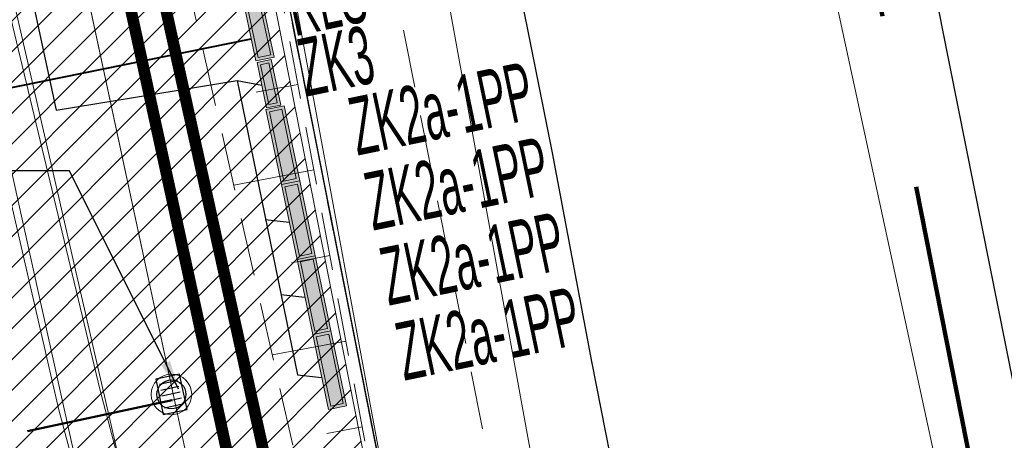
# Model space of a CAD drawing. Header units: metres. Extents: x 6567444 to 13135881, y 5574237 to 11149086.
# Tile 157 of 212: x 6567926 to 6567943, y 5574515 to 5574522. Entities that reach past the tile are written whole.
import ezdxf
from ezdxf import colors
from ezdxf.entities.mleader import LeaderData, LeaderLine
from ezdxf.enums import TextEntityAlignment as Align
from ezdxf.math import Vec2, Vec3

# ---------------------------------------------------------------- set-up
doc = ezdxf.new("R2010")
doc.units = ezdxf.units.M
for name, pattern in [('_MDCP$0$2.0_1.0', [3, 2, -1]), ('_MDCP$0$L_0_03', [1, 0.5, -0.5]), ('_MDCP$0$L_0_04', [1.5, 1, -0.5]), ('GE.I.6640.1.468.2024_MDCP_dodatkowe pomiary_12.03.2026$0$2.0_1.0', [3, 2, -1]), ('GE.I.6640.1.468.2024_MDCP_dodatkowe pomiary_12.03.2026$0$L_0_03', [1, 0.5, -0.5]), ('GE.I.6640.1.468.2024_MDCP_dodatkowe pomiary_12.03.2026$0$L_0_04', [1.5, 1, -0.5])]:
    doc.linetypes.add(name, pattern=pattern)
for name, color, linetype, lineweight in [('_MDCP$0$EGB_DzialkaEwidencyjna', 7, 'Continuous', 18), ('_MDCP$0$EGB_Klasouzytek', 92, 'Continuous', 18), ('_MDCP$0$EGB_KonturUzytkuGruntowego', 92, 'Continuous', 18), ('_MDCP$0$GES_PrzewodElektroenergetyczny', 1, 'Continuous', 18), ('_MDCP$0$KR_ObiektKarto', 7, 'Continuous', 18), ('_MDCP$0$OT_Komunikacja', 7, 'Continuous', 18), ('_MDCP$0$OT_Skarpa', 7, 'Continuous', 18), ('_MDCP$0$Z_GRANICE SPRAWDZONE', 100, 'Continuous', 30), ('_MDCP$0$Z_ZAKRES', 214, 'Continuous', 90), ('_MDCP$1$GES_PrzewodKanalizacyjny', 36, 'Continuous', 18), ('_TB_KAN_D_Opis_Studnie', 7, 'Continuous', 30), ('_TT_KAN_D_II etap', 116, 'Continuous', 50), ('_TT_KAN_D_Opis_PKT_wpust', 7, 'Continuous', 30), ('_TT_KAN_D_WPUST', 7, 'Continuous', 25), ('GE.I.6640.1.468.2024_MDCP_dodatkowe pomiary_12.03.2026$0$EGB_DzialkaEwidencyjna', 7, 'Continuous', 18), ('GE.I.6640.1.468.2024_MDCP_dodatkowe pomiary_12.03.2026$0$EGB_Klasouzytek', 92, 'Continuous', 18), ('GE.I.6640.1.468.2024_MDCP_dodatkowe pomiary_12.03.2026$0$EGB_KonturUzytkuGruntowego', 92, 'Continuous', 18), ('GE.I.6640.1.468.2024_MDCP_dodatkowe pomiary_12.03.2026$0$GES_PrzewodElektroenergetyczny', 1, 'Continuous', 18), ('GE.I.6640.1.468.2024_MDCP_dodatkowe pomiary_12.03.2026$0$GES_PrzewodKanalizacyjny', 36, 'Continuous', 18), ('GE.I.6640.1.468.2024_MDCP_dodatkowe pomiary_12.03.2026$0$KR_ObiektKarto', 7, 'Continuous', 18), ('GE.I.6640.1.468.2024_MDCP_dodatkowe pomiary_12.03.2026$0$OT_Komunikacja', 7, 'Continuous', 18), ('GE.I.6640.1.468.2024_MDCP_dodatkowe pomiary_12.03.2026$0$OT_Skarpa', 7, 'Continuous', 18), ('GE.I.6640.1.468.2024_MDCP_dodatkowe pomiary_12.03.2026$0$Z_GRANICE SPRAWDZONE', 100, 'Continuous', 30), ('GE.I.6640.1.468.2024_MDCP_dodatkowe pomiary_12.03.2026$0$Z_ZAKRES', 214, 'Continuous', 90), ('PT-IE-001 PZT - instal. elektr XREFF$0$SEL_do_likwidacji', 1, 'PT-IE-001 PZT - instal. elektr XREFF$0$likwidacja1', 15), ('PT-IE-001 PZT - instal. elektr XREFF$0$SEL_kanalizacja_kablowa_nN', 1, 'PT-IE-001 PZT - instal. elektr XREFF$0$SEL_knN', 40), ('PT-IE-001 PZT - instal. elektr XREFF$0$SEL_sieci_kable_nN', 1, 'PT-IE-001 PZT - instal. elektr XREFF$0$SEL_eN', 30), ('PT-IE-001 PZT - instal. elektr XREFF$0$SEL_sieci_kable_SN', 10, 'PT-IE-001 PZT - instal. elektr XREFF$0$SEL_SN', 50), ('PT-IE-001 PZT - instal. elektr XREFF$0$SEL_zlacze_nN', 1, 'PT-IE-001 PZT - instal. elektr XREFF$0$SEL_eN', 20)]:
    doc.layers.add(name, color=color, linetype=linetype, lineweight=lineweight)
for name, color, linetype in [('FORMA - Arch 01 - PZT 1 Strefy', 7, 'Continuous'), ('PT-IE-001 PZT - instal. elektr XREFF$0$SEL_atrybut_bloku1', 7, 'Continuous'), ('PT-IE-001 PZT - instal. elektr XREFF$0$SEL_atrybut_bloku2', 9, 'Continuous')]:
    doc.layers.add(name, color=color, linetype=linetype)
doc.styles.add('PT-IE-001 PZT - instal. elektr XREFF$0$ARIAL', font='ARIALN.TTF', dxfattribs={"width": 0.8})
doc.styles.add('PT-IE-001 PZT - instal. elektr XREFF$0$ROMANS', font='ARIALN.TTF', dxfattribs={"width": 0.8})
doc.styles.add('ROMANS', font='romans.shx', dxfattribs={"width": 0.9})
doc.styles.get("Standard").update_dxf_attribs({"font": 'arial.ttf'})
doc.linetypes.add('PT-IE-001 PZT - instal. elektr XREFF$0$likwidacja1', pattern='A,0,-1,["X",PT-IE-001 PZT - instal. elektr XREFF$0$ROMANS,S=0.6,R=0,X=-0.1,Y=-0.3],-1', length=2)
doc.linetypes.add('PT-IE-001 PZT - instal. elektr XREFF$0$SEL_eN', pattern='A,5,["eN",PT-IE-001 PZT - instal. elektr XREFF$0$ARIAL,S=1,R=0,X=1.8,Y=0.25],5', length=10)
doc.linetypes.add('PT-IE-001 PZT - instal. elektr XREFF$0$SEL_knN', pattern='A,5,["knN",PT-IE-001 PZT - instal. elektr XREFF$0$ARIAL,S=1,R=0,X=1.8,Y=0.25],5', length=10)
doc.linetypes.add('PT-IE-001 PZT - instal. elektr XREFF$0$SEL_SN', pattern='A,5,["SN",PT-IE-001 PZT - instal. elektr XREFF$0$ARIAL,S=1,R=0,X=1.8,Y=0.25],5', length=10)
doc.dimstyles.new('ISO-25', dxfattribs={"dimtxt": 2.5, "dimasz": 2.5, "dimexe": 1.25, "dimexo": 0.625, "dimtad": 1, "dimtxsty": 'Standard', "dimcen": 2.5, "dimadec": 0, "dimazin": 0, "dimtfac": 1, "dimtmove": 0, "dimatfit": 3, "dimfxl": 1, "dimarcsym": 0})
pattern_1 = [(45, (0, 0), (-0.265165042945, 0.265165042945), [])]

# ---------------------------------------------------------------- blocks, each defined once
blk = doc.blocks.new('_MDCP')
at = {"layer": '_MDCP$0$EGB_DzialkaEwidencyjna', "linetype": 'CONTINUOUS', "lineweight": 18}
for p, q in [((6567870.09, 5574563.29), (6567937.22, 5574576.21)), ((6567937.22, 5574576.21), (6567953.2, 5574485.85)), ((6567921.55, 5574569.11), (6567849.51, 5574552.26)), ((6567849.51, 5574552.26), (6567921.55, 5574569.11)), ((6567946.41, 5574443.1), (6567921.55, 5574569.11)), ((6567921.55, 5574569.11), (6567946.41, 5574443.1)), ((6567848.19, 5574557.83), (6567870.09, 5574563.29)), ((6567849.51, 5574552.26), (6567848.19, 5574557.83)), ((6567830.11, 5574547.72), (6567849.51, 5574552.26)), ((6567829, 5574518.49), (6567830.11, 5574547.72)), ((6567851.37, 5574441.53), (6567829, 5574518.49)), ((6567953.2, 5574485.85), (6567954.34, 5574479.4)), ((6567954.34, 5574479.4), (6567964.63, 5574421.22)), ((6567945.87, 5574426.93), (6567946.41, 5574443.1)), ((6567946.41, 5574443.1), (6567945.87, 5574426.93)), ((6567857.95, 5574413.39), (6567851.37, 5574441.53)), ((6567941.78, 5574411.28), (6567945.87, 5574426.93)), ((6567945.87, 5574426.93), (6567941.78, 5574411.28)), ((6567964.63, 5574421.22), (6567961.98, 5574385.01)), ((6567864.17, 5574367.81), (6567857.95, 5574413.39)), ((6567926.87, 5574389.48), (6567941.78, 5574411.28)), ((6567941.78, 5574411.28), (6567926.87, 5574389.48)), ((6567903.73, 5574376.76), (6567926.87, 5574389.48)), ((6567926.87, 5574389.48), (6567903.73, 5574376.76)), ((6567961.98, 5574385.01), (6567940.38, 5574379.35)), ((6567940.38, 5574379.35), (6567927.03, 5574350.99)), ((6567864.17, 5574367.81), (6567903.73, 5574376.76)), ((6567903.73, 5574376.76), (6567864.17, 5574367.81)), ((6567869.98, 5574345.11), (6567864.17, 5574367.81)), ((6567921.32, 5574359.06), (6567869.98, 5574345.11)), ((6567923.464, 5574348.631), (6567921.32, 5574359.06)), ((6567927.03, 5574350.99), (6567923.464, 5574348.631))]:
    blk.add_line(p, q, dxfattribs=at)
at = {"layer": '_MDCP$0$EGB_Klasouzytek', "lineweight": 18}
blk.add_lwpolyline([(6567922.989, 5574350.942), (6567921.32, 5574359.06), (6567869.98, 5574345.11), (6567864.17, 5574367.81), (6567903.73, 5574376.76), (6567926.87, 5574389.48), (6567941.78, 5574411.28), (6567945.87, 5574426.93), (6567946.41, 5574443.1), (6567921.55, 5574569.11), (6567849.51, 5574552.26), (6567848.19, 5574557.83), (6567870.09, 5574563.29), (6567937.22, 5574576.21)], dxfattribs=at)
blk.add_lwpolyline([(6567903.73, 5574376.76), (6567864.17, 5574367.81), (6567857.95, 5574413.39), (6567851.37, 5574441.53), (6567829, 5574518.49), (6567830.11, 5574547.72), (6567849.51, 5574552.26), (6567921.55, 5574569.11), (6567946.41, 5574443.1), (6567945.87, 5574426.93), (6567941.78, 5574411.28), (6567926.87, 5574389.48)], close=True, dxfattribs=at)
at = {"layer": '_MDCP$0$EGB_KonturUzytkuGruntowego', "linetype": '_MDCP$0$L_0_03', "lineweight": 18}
blk.add_lwpolyline([(6567922.989, 5574350.942), (6567921.32, 5574359.06), (6567869.98, 5574345.11), (6567864.17, 5574367.81), (6567903.73, 5574376.76), (6567926.87, 5574389.48), (6567941.78, 5574411.28), (6567945.87, 5574426.93), (6567946.41, 5574443.1), (6567921.55, 5574569.11), (6567849.51, 5574552.26), (6567848.19, 5574557.83), (6567870.09, 5574563.29), (6567937.22, 5574576.21), (6567953.2, 5574485.85)], dxfattribs=at)
at = {"layer": '_MDCP$0$EGB_KonturUzytkuGruntowego', "linetype": '_MDCP$0$L_0_03', "lineweight": 18, "flags": 128}
blk.add_lwpolyline([(6567864.17, 5574367.81), (6567862.49, 5574380.1), (6567857.95, 5574413.39), (6567851.37, 5574441.53), (6567829, 5574518.49), (6567830.11, 5574547.72), (6567849.51, 5574552.26), (6567921.55, 5574569.11), (6567946.41, 5574443.1), (6567945.87, 5574426.93), (6567941.78, 5574411.28), (6567926.87, 5574389.48), (6567903.73, 5574376.76)], close=True, dxfattribs=at)
at = {"layer": '_MDCP$0$GES_PrzewodElektroenergetyczny', "color": 1, "linetype": 'Continuous', "lineweight": 18, "flags": 128}
for points in [[(6567883.78, 5574572.13), (6567883.06, 5574571.89), (6567883.089, 5574571.096), (6567884.11, 5574564.42), (6567888.04, 5574560.5), (6567890.767, 5574559.456), (6567896.42, 5574557.98), (6567908.753, 5574555.437), (6567914.23, 5574556.17), (6567916.28, 5574556.19), (6567918.025, 5574554.589), (6567919.263, 5574551.867), (6567920.386, 5574546.54), (6567921.773, 5574539.679), (6567927.49, 5574515.89), (6567933.26, 5574494), (6567934.39, 5574491.1), (6567940.21, 5574475.47), (6567941.561, 5574472.315), (6567942.934, 5574466.809), (6567944.53, 5574458.29), (6567944.75, 5574448.65)], [(6567881.27, 5574571.67), (6567882.28, 5574571.64), (6567882.897, 5574571.016), (6567883.96, 5574563.89), (6567887.85, 5574560.03), (6567890.56, 5574558.93), (6567896.58, 5574557.27), (6567908.9, 5574554.84), (6567914.26, 5574555.68), (6567915.825, 5574555.606), (6567917.809, 5574554.257), (6567918.847, 5574551.778), (6567919.908, 5574546.358), (6567921.275, 5574539.396), (6567926.778, 5574515.559), (6567932.61, 5574493.74), (6567933.7, 5574490.89), (6567939.84, 5574475.39), (6567941.22, 5574472.16), (6567942.59, 5574466.75), (6567944.04, 5574458.24), (6567944.134, 5574448.809)], [(6567865.43, 5574365.71), (6567866.05, 5574365.89), (6567896.56, 5574374.5), (6567904.27, 5574376.45), (6567911.08, 5574378.87), (6567917.57, 5574382.21), (6567923.68, 5574386.39), (6567927.96, 5574390.03), (6567932.71, 5574394.95), (6567937.44, 5574401.32), (6567941.37, 5574408.93), (6567944.03, 5574416.87), (6567946.43, 5574428.12), (6567947.07, 5574438.02), (6567946.76, 5574445.07), (6567943.54, 5574465.05), (6567937.11, 5574496.16), (6567934.67, 5574502.03), (6567928.51, 5574535.24), (6567922.19, 5574569.25)], [(6567940.21, 5574475.47), (6567934.39, 5574491.1), (6567933.26, 5574494), (6567927.49, 5574515.89), (6567921.773, 5574539.679), (6567920.386, 5574546.54)], [(6567919.908, 5574546.358), (6567921.275, 5574539.396), (6567926.778, 5574515.559), (6567932.61, 5574493.74), (6567933.7, 5574490.89), (6567939.84, 5574475.39)]]:
    blk.add_lwpolyline(points, dxfattribs=at)
at = {"layer": '_MDCP$0$KR_ObiektKarto', "linetype": 'Continuous', "lineweight": 18, "flags": 128}
for points in [[(6567930.895, 5574521.165), (6567930.176, 5574521.03)], [(6567931.172, 5574519.691), (6567929.79, 5574519.431)], [(6567931.448, 5574518.216), (6567930.786, 5574518.092)], [(6567931.725, 5574516.742), (6567930.456, 5574516.504)], [(6567932.002, 5574515.268), (6567931.395, 5574515.154)]]:
    blk.add_lwpolyline(points, dxfattribs=at)
at = {"layer": '_MDCP$0$OT_Komunikacja', "color": 7, "linetype": 'Continuous', "lineweight": 25, "flags": 128}
for points in [[(6567936.068, 5574579.252), (6567935.057, 5574577.956), (6567934.068, 5574576.226), (6567933.236, 5574573.791), (6567932.764, 5574571.191), (6567932.756, 5574569.563), (6567933.063, 5574567.551), (6567933.71, 5574564.114), (6567934.815, 5574558.216), (6567936.358, 5574550.643), (6567938.407, 5574540.21), (6567942.057, 5574521.84), (6567943.316, 5574515.523), (6567944.512, 5574509.474), (6567945.446, 5574504.726), (6567945.949, 5574502.072), (6567947.25, 5574495.506), (6567948.058, 5574491.426), (6567948.891, 5574487.158), (6567952.865, 5574468.02), (6567953.982, 5574463.046), (6567954.618, 5574460.152), (6567955.717, 5574455.051), (6567956.455, 5574450.647)], [(6567929.81, 5574547.284), (6567935.279, 5574519.986), (6567935.957, 5574516.391), (6567939.3, 5574499.444), (6567941.361, 5574488.965), (6567942.778, 5574481.353), (6567945.871, 5574465.435), (6567947.515, 5574455.698), (6567948.396, 5574450.424)]]:
    blk.add_lwpolyline(points, dxfattribs=at)
at = {"layer": '_MDCP$0$OT_Komunikacja', "color": 7, "linetype": '_MDCP$0$L_0_04', "lineweight": 18, "flags": 128}
blk.add_lwpolyline([(6567919.7, 5574578.59), (6567920.76, 5574578.35), (6567921.77, 5574577.92), (6567922.83, 5574577.12), (6567923.8, 5574575.84), (6567924.51, 5574574.05), (6567925.03, 5574571.71), (6567925.42, 5574570.12), (6567926.172, 5574565.569), (6567928.182, 5574555.336), (6567929.81, 5574547.284), (6567935.279, 5574519.986), (6567935.957, 5574516.391), (6567939.3, 5574499.444), (6567941.361, 5574488.965), (6567942.778, 5574481.353), (6567941.559, 5574476.747), (6567935.05, 5574510.337), (6567926.066, 5574555.647), (6567923.648, 5574568.154), (6567923.33, 5574569.78), (6567923.13, 5574570.56), (6567922.7, 5574571.28), (6567922.48, 5574571.32), (6567907.73, 5574567.88), (6567907.32, 5574570.28), (6567908.58, 5574572.61), (6567905.5, 5574574.28), (6567905.13, 5574574.52), (6567904.95, 5574574.89), (6567905.03, 5574575.37), (6567905.44, 5574575.72), (6567918.52, 5574578.59)], close=True, dxfattribs=at)
at = {"layer": '_MDCP$0$OT_Skarpa', "color": 7, "linetype": '_MDCP$0$L_0_04', "lineweight": 18, "flags": 128}
blk.add_lwpolyline([(6567884.01, 5574512.09), (6567876.86, 5574547.94), (6567876.26, 5574547.82), (6567875.76, 5574549.86), (6567876.05, 5574552.23), (6567876.57, 5574555.45), (6567878.39, 5574559.18), (6567897.71, 5574564.07), (6567907.99, 5574566.63), (6567917.65, 5574568.74), (6567919.76, 5574567.97), (6567921.57, 5574566.16), (6567922.3, 5574563.38), (6567924.42, 5574554.5), (6567927.48, 5574539.93), (6567930.14, 5574525.19), (6567933.11, 5574509.36), (6567935.59, 5574495.65), (6567937.29, 5574485.32), (6567934.85, 5574495.46), (6567931.87, 5574510.28), (6567928.6, 5574524.67), (6567925.41, 5574540.18), (6567922.33, 5574553.8), (6567920.26, 5574561.93), (6567918.72, 5574564.81), (6567916.89, 5574565.72), (6567903.79, 5574562.41), (6567889, 5574558.66), (6567880.87, 5574556.37), (6567881, 5574553.22), (6567881.08, 5574550.51), (6567883.71, 5574545.25), (6567886.81, 5574530.54), (6567887.46, 5574525.34), (6567888.95, 5574514.16)], close=True, dxfattribs=at)
at = {"layer": '_MDCP$0$Z_GRANICE SPRAWDZONE', "linetype": 'ByBlock', "flags": 128}
blk.add_lwpolyline([(6567830.11, 5574547.72), (6567849.531, 5574552.262), (6567921.55, 5574569.11), (6567946.41, 5574443.1), (6567945.87, 5574426.93), (6567941.769, 5574411.258), (6567926.87, 5574389.48), (6567903.73, 5574376.76), (6567864.17, 5574367.81), (6567857.95, 5574413.39), (6567851.37, 5574441.53), (6567829, 5574518.49), (6567830.11, 5574547.72)], dxfattribs=at)
at = {"layer": '_MDCP$0$Z_ZAKRES', "linetype": '_MDCP$0$2.0_1.0', "lineweight": 140, "ltscale": 3}
blk.add_lwpolyline([(6567820.407, 5574555.719), (6567847.232, 5574561.997), (6567929.356, 5574581.206), (6567956.443, 5574443.911), (6567955.827, 5574425.481), (6567951.015, 5574407.07), (6567933.777, 5574381.866), (6567907.312, 5574367.318), (6567855.739, 5574355.65), (6567852.582, 5574378.747), (6567848.105, 5574411.572), (6567841.693, 5574438.994), (6567818.946, 5574517.253)], close=True, dxfattribs=at)
at = {"layer": '_MDCP$1$GES_PrzewodKanalizacyjny', "color": 36, "linetype": 'Continuous', "lineweight": 18, "flags": 128}
for points in [[(6567928.66, 5574549.141), (6567941.45, 5574478.87)], [(6567944.81, 5574501.15), (6567939.65, 5574525.01)]]:
    blk.add_lwpolyline(points, dxfattribs=at)
blk = doc.blocks.new('GE.I.6640.1.468.2024_MDCP_dodatkowe pomiary_12.03.2026')
at = {"layer": 'GE.I.6640.1.468.2024_MDCP_dodatkowe pomiary_12.03.2026$0$EGB_DzialkaEwidencyjna', "linetype": 'CONTINUOUS', "lineweight": 18}
for p, q in [((6567870.09, 5574563.29), (6567937.22, 5574576.21)), ((6567937.22, 5574576.21), (6567953.2, 5574485.85)), ((6567921.55, 5574569.11), (6567849.51, 5574552.26)), ((6567849.51, 5574552.26), (6567921.55, 5574569.11)), ((6567946.41, 5574443.1), (6567921.55, 5574569.11)), ((6567921.55, 5574569.11), (6567946.41, 5574443.1)), ((6567848.19, 5574557.83), (6567870.09, 5574563.29)), ((6567849.51, 5574552.26), (6567848.19, 5574557.83)), ((6567830.11, 5574547.72), (6567849.51, 5574552.26)), ((6567829, 5574518.49), (6567830.11, 5574547.72)), ((6567851.37, 5574441.53), (6567829, 5574518.49)), ((6567953.2, 5574485.85), (6567954.34, 5574479.4)), ((6567954.34, 5574479.4), (6567964.63, 5574421.22)), ((6567945.87, 5574426.93), (6567946.41, 5574443.1)), ((6567946.41, 5574443.1), (6567945.87, 5574426.93)), ((6567857.95, 5574413.39), (6567851.37, 5574441.53)), ((6567941.78, 5574411.28), (6567945.87, 5574426.93)), ((6567945.87, 5574426.93), (6567941.78, 5574411.28)), ((6567964.63, 5574421.22), (6567961.98, 5574385.01)), ((6567864.17, 5574367.81), (6567857.95, 5574413.39)), ((6567926.87, 5574389.48), (6567941.78, 5574411.28)), ((6567941.78, 5574411.28), (6567926.87, 5574389.48)), ((6567903.73, 5574376.76), (6567926.87, 5574389.48)), ((6567926.87, 5574389.48), (6567903.73, 5574376.76)), ((6567961.98, 5574385.01), (6567940.38, 5574379.35)), ((6567940.38, 5574379.35), (6567927.03, 5574350.99)), ((6567864.17, 5574367.81), (6567903.73, 5574376.76)), ((6567903.73, 5574376.76), (6567864.17, 5574367.81)), ((6567869.98, 5574345.11), (6567864.17, 5574367.81)), ((6567921.32, 5574359.06), (6567869.98, 5574345.11)), ((6567923.464, 5574348.631), (6567921.32, 5574359.06)), ((6567927.03, 5574350.99), (6567923.464, 5574348.631))]:
    blk.add_line(p, q, dxfattribs=at)
at = {"layer": 'GE.I.6640.1.468.2024_MDCP_dodatkowe pomiary_12.03.2026$0$EGB_Klasouzytek', "lineweight": 18}
blk.add_lwpolyline([(6567922.989, 5574350.942), (6567921.32, 5574359.06), (6567869.98, 5574345.11), (6567864.17, 5574367.81), (6567903.73, 5574376.76), (6567926.87, 5574389.48), (6567941.78, 5574411.28), (6567945.87, 5574426.93), (6567946.41, 5574443.1), (6567921.55, 5574569.11), (6567849.51, 5574552.26), (6567848.19, 5574557.83), (6567870.09, 5574563.29), (6567937.22, 5574576.21)], dxfattribs=at)
blk.add_lwpolyline([(6567903.73, 5574376.76), (6567864.17, 5574367.81), (6567857.95, 5574413.39), (6567851.37, 5574441.53), (6567829, 5574518.49), (6567830.11, 5574547.72), (6567849.51, 5574552.26), (6567921.55, 5574569.11), (6567946.41, 5574443.1), (6567945.87, 5574426.93), (6567941.78, 5574411.28), (6567926.87, 5574389.48)], close=True, dxfattribs=at)
at = {"layer": 'GE.I.6640.1.468.2024_MDCP_dodatkowe pomiary_12.03.2026$0$EGB_KonturUzytkuGruntowego', "linetype": 'GE.I.6640.1.468.2024_MDCP_dodatkowe pomiary_12.03.2026$0$L_0_03', "lineweight": 18}
blk.add_lwpolyline([(6567922.989, 5574350.942), (6567921.32, 5574359.06), (6567869.98, 5574345.11), (6567864.17, 5574367.81), (6567903.73, 5574376.76), (6567926.87, 5574389.48), (6567941.78, 5574411.28), (6567945.87, 5574426.93), (6567946.41, 5574443.1), (6567921.55, 5574569.11), (6567849.51, 5574552.26), (6567848.19, 5574557.83), (6567870.09, 5574563.29), (6567937.22, 5574576.21), (6567953.2, 5574485.85)], dxfattribs=at)
at = {"layer": 'GE.I.6640.1.468.2024_MDCP_dodatkowe pomiary_12.03.2026$0$EGB_KonturUzytkuGruntowego', "linetype": 'GE.I.6640.1.468.2024_MDCP_dodatkowe pomiary_12.03.2026$0$L_0_03', "lineweight": 18, "flags": 128}
blk.add_lwpolyline([(6567864.17, 5574367.81), (6567862.49, 5574380.1), (6567857.95, 5574413.39), (6567851.37, 5574441.53), (6567829, 5574518.49), (6567830.11, 5574547.72), (6567849.51, 5574552.26), (6567921.55, 5574569.11), (6567946.41, 5574443.1), (6567945.87, 5574426.93), (6567941.78, 5574411.28), (6567926.87, 5574389.48), (6567903.73, 5574376.76)], close=True, dxfattribs=at)
at = {"layer": 'GE.I.6640.1.468.2024_MDCP_dodatkowe pomiary_12.03.2026$0$GES_PrzewodElektroenergetyczny', "color": 1, "linetype": 'Continuous', "lineweight": 18, "flags": 128}
for points in [[(6567883.78, 5574572.13), (6567883.06, 5574571.89), (6567883.089, 5574571.096), (6567884.11, 5574564.42), (6567888.04, 5574560.5), (6567890.767, 5574559.456), (6567896.42, 5574557.98), (6567908.753, 5574555.437), (6567914.23, 5574556.17), (6567916.28, 5574556.19), (6567918.025, 5574554.589), (6567919.263, 5574551.867), (6567920.386, 5574546.54), (6567921.773, 5574539.679), (6567927.49, 5574515.89), (6567933.26, 5574494), (6567934.39, 5574491.1), (6567940.21, 5574475.47), (6567941.561, 5574472.315), (6567942.934, 5574466.809), (6567944.53, 5574458.29), (6567944.75, 5574448.65)], [(6567881.27, 5574571.67), (6567882.28, 5574571.64), (6567882.897, 5574571.016), (6567883.96, 5574563.89), (6567887.85, 5574560.03), (6567890.56, 5574558.93), (6567896.58, 5574557.27), (6567908.9, 5574554.84), (6567914.26, 5574555.68), (6567915.825, 5574555.606), (6567917.809, 5574554.257), (6567918.847, 5574551.778), (6567919.908, 5574546.358), (6567921.275, 5574539.396), (6567926.778, 5574515.559), (6567932.61, 5574493.74), (6567933.7, 5574490.89), (6567939.84, 5574475.39), (6567941.22, 5574472.16), (6567942.59, 5574466.75), (6567944.04, 5574458.24), (6567944.134, 5574448.809)], [(6567865.43, 5574365.71), (6567866.05, 5574365.89), (6567896.56, 5574374.5), (6567904.27, 5574376.45), (6567911.08, 5574378.87), (6567917.57, 5574382.21), (6567923.68, 5574386.39), (6567927.96, 5574390.03), (6567932.71, 5574394.95), (6567937.44, 5574401.32), (6567941.37, 5574408.93), (6567944.03, 5574416.87), (6567946.43, 5574428.12), (6567947.07, 5574438.02), (6567946.76, 5574445.07), (6567943.54, 5574465.05), (6567937.11, 5574496.16), (6567934.67, 5574502.03), (6567928.51, 5574535.24), (6567922.19, 5574569.25)], [(6567940.21, 5574475.47), (6567934.39, 5574491.1), (6567933.26, 5574494), (6567927.49, 5574515.89), (6567921.773, 5574539.679), (6567920.386, 5574546.54)], [(6567919.908, 5574546.358), (6567921.275, 5574539.396), (6567926.778, 5574515.559), (6567932.61, 5574493.74), (6567933.7, 5574490.89), (6567939.84, 5574475.39)]]:
    blk.add_lwpolyline(points, dxfattribs=at)
at = {"layer": 'GE.I.6640.1.468.2024_MDCP_dodatkowe pomiary_12.03.2026$0$GES_PrzewodKanalizacyjny', "color": 36, "linetype": 'Continuous', "lineweight": 18, "flags": 128}
for points in [[(6567928.66, 5574549.141), (6567941.45, 5574478.87)], [(6567944.81, 5574501.15), (6567939.65, 5574525.01)]]:
    blk.add_lwpolyline(points, dxfattribs=at)
at = {"layer": 'GE.I.6640.1.468.2024_MDCP_dodatkowe pomiary_12.03.2026$0$KR_ObiektKarto', "linetype": 'Continuous', "lineweight": 18, "flags": 128}
for points in [[(6567930.895, 5574521.165), (6567930.176, 5574521.03)], [(6567931.172, 5574519.691), (6567929.79, 5574519.431)], [(6567931.448, 5574518.216), (6567930.786, 5574518.092)], [(6567931.725, 5574516.742), (6567930.456, 5574516.504)], [(6567932.002, 5574515.268), (6567931.395, 5574515.154)]]:
    blk.add_lwpolyline(points, dxfattribs=at)
at = {"layer": 'GE.I.6640.1.468.2024_MDCP_dodatkowe pomiary_12.03.2026$0$OT_Komunikacja', "color": 7, "linetype": 'Continuous', "lineweight": 25, "flags": 128}
for points in [[(6567936.068, 5574579.252), (6567935.057, 5574577.956), (6567934.068, 5574576.226), (6567933.236, 5574573.791), (6567932.764, 5574571.191), (6567932.756, 5574569.563), (6567933.063, 5574567.551), (6567933.71, 5574564.114), (6567934.815, 5574558.216), (6567936.358, 5574550.643), (6567938.407, 5574540.21), (6567942.057, 5574521.84), (6567943.316, 5574515.523), (6567944.512, 5574509.474), (6567945.446, 5574504.726), (6567945.949, 5574502.072), (6567947.25, 5574495.506), (6567948.058, 5574491.426), (6567948.891, 5574487.158), (6567952.865, 5574468.02), (6567953.982, 5574463.046), (6567954.618, 5574460.152), (6567955.717, 5574455.051), (6567956.455, 5574450.647)], [(6567929.81, 5574547.284), (6567935.279, 5574519.986), (6567935.957, 5574516.391), (6567939.3, 5574499.444), (6567941.361, 5574488.965), (6567942.778, 5574481.353), (6567945.871, 5574465.435), (6567947.515, 5574455.698), (6567948.396, 5574450.424)]]:
    blk.add_lwpolyline(points, dxfattribs=at)
at = {"layer": 'GE.I.6640.1.468.2024_MDCP_dodatkowe pomiary_12.03.2026$0$OT_Komunikacja', "color": 7, "linetype": 'GE.I.6640.1.468.2024_MDCP_dodatkowe pomiary_12.03.2026$0$L_0_04', "lineweight": 18, "flags": 128}
blk.add_lwpolyline([(6567919.7, 5574578.59), (6567920.76, 5574578.35), (6567921.77, 5574577.92), (6567922.83, 5574577.12), (6567923.8, 5574575.84), (6567924.51, 5574574.05), (6567925.03, 5574571.71), (6567925.42, 5574570.12), (6567926.172, 5574565.569), (6567928.182, 5574555.336), (6567929.81, 5574547.284), (6567935.279, 5574519.986), (6567935.957, 5574516.391), (6567939.3, 5574499.444), (6567941.361, 5574488.965), (6567942.778, 5574481.353), (6567941.559, 5574476.747), (6567935.05, 5574510.337), (6567926.066, 5574555.647), (6567923.648, 5574568.154), (6567923.33, 5574569.78), (6567923.13, 5574570.56), (6567922.7, 5574571.28), (6567922.48, 5574571.32), (6567907.73, 5574567.88), (6567907.32, 5574570.28), (6567908.58, 5574572.61), (6567905.5, 5574574.28), (6567905.13, 5574574.52), (6567904.95, 5574574.89), (6567905.03, 5574575.37), (6567905.44, 5574575.72), (6567918.52, 5574578.59)], close=True, dxfattribs=at)
at = {"layer": 'GE.I.6640.1.468.2024_MDCP_dodatkowe pomiary_12.03.2026$0$OT_Skarpa', "color": 7, "linetype": 'GE.I.6640.1.468.2024_MDCP_dodatkowe pomiary_12.03.2026$0$L_0_04', "lineweight": 18, "flags": 128}
blk.add_lwpolyline([(6567884.01, 5574512.09), (6567876.86, 5574547.94), (6567876.26, 5574547.82), (6567875.76, 5574549.86), (6567876.05, 5574552.23), (6567876.57, 5574555.45), (6567878.39, 5574559.18), (6567897.71, 5574564.07), (6567907.99, 5574566.63), (6567917.65, 5574568.74), (6567919.76, 5574567.97), (6567921.57, 5574566.16), (6567922.3, 5574563.38), (6567924.42, 5574554.5), (6567927.48, 5574539.93), (6567930.14, 5574525.19), (6567933.11, 5574509.36), (6567935.59, 5574495.65), (6567937.29, 5574485.32), (6567934.85, 5574495.46), (6567931.87, 5574510.28), (6567928.6, 5574524.67), (6567925.41, 5574540.18), (6567922.33, 5574553.8), (6567920.26, 5574561.93), (6567918.72, 5574564.81), (6567916.89, 5574565.72), (6567903.79, 5574562.41), (6567889, 5574558.66), (6567880.87, 5574556.37), (6567881, 5574553.22), (6567881.08, 5574550.51), (6567883.71, 5574545.25), (6567886.81, 5574530.54), (6567887.46, 5574525.34), (6567888.95, 5574514.16)], close=True, dxfattribs=at)
at = {"layer": 'GE.I.6640.1.468.2024_MDCP_dodatkowe pomiary_12.03.2026$0$Z_GRANICE SPRAWDZONE', "linetype": 'ByBlock', "flags": 128}
blk.add_lwpolyline([(6567830.11, 5574547.72), (6567849.531, 5574552.262), (6567921.55, 5574569.11), (6567946.41, 5574443.1), (6567945.87, 5574426.93), (6567941.769, 5574411.258), (6567926.87, 5574389.48), (6567903.73, 5574376.76), (6567864.17, 5574367.81), (6567857.95, 5574413.39), (6567851.37, 5574441.53), (6567829, 5574518.49), (6567830.11, 5574547.72)], dxfattribs=at)
at = {"layer": 'GE.I.6640.1.468.2024_MDCP_dodatkowe pomiary_12.03.2026$0$Z_ZAKRES', "linetype": 'GE.I.6640.1.468.2024_MDCP_dodatkowe pomiary_12.03.2026$0$2.0_1.0', "lineweight": 140, "ltscale": 3}
blk.add_lwpolyline([(6567820.407, 5574555.719), (6567847.232, 5574561.997), (6567929.356, 5574581.206), (6567956.443, 5574443.911), (6567955.827, 5574425.481), (6567951.015, 5574407.07), (6567933.777, 5574381.866), (6567907.312, 5574367.318), (6567855.739, 5574355.65), (6567852.582, 5574378.747), (6567848.105, 5574411.572), (6567841.693, 5574438.994), (6567818.946, 5574517.253)], close=True, dxfattribs=at)
blk = doc.blocks.new('tb wpust')
at = {"layer": '_TT_KAN_D_WPUST', "lineweight": 30}
for p, q in [((-0.21, 0.154), (-0.21, -0.166)), ((-0.105, 0.154), (-0.105, -0.166)), ((-0.004, 0.154), (-0.004, -0.166)), ((0.1, 0.154), (0.1, -0.166)), ((0.205, 0.154), (0.205, -0.166))]:
    blk.add_line(p, q, dxfattribs=at)
blk.add_lwpolyline([(-0.31, -0.21), (0.31, -0.21), (0.31, 0.21), (-0.31, 0.21)], close=True, dxfattribs=at)
at = {"layer": '_TT_KAN_D_WPUST', "lineweight": 18}
blk.add_circle((0, 0), 0.35, dxfattribs=at)
at = {"layer": '_TT_KAN_D_WPUST', "color": 96, "lineweight": 30}
blk.add_circle((0, 0), 0.25, dxfattribs=at)
blk = doc.blocks.new('*U623')
blk.add_hatch(color=256).paths.add_polyline_path([(0.66, 0.32), (-0.66, 0.32), (-0.66, 0), (0.66, 0)])
for points in [[(-0.66, 0.32), (0.66, 0.32), (0.66, 0), (-0.66, 0)], [(-0.61, 0.27), (0.61, 0.27), (0.61, 0.05), (-0.61, 0.05)]]:
    blk.add_lwpolyline(points, close=True)
at = {"layer": 'PT-IE-001 PZT - instal. elektr XREFF$0$SEL_atrybut_bloku1', "style": 'PT-IE-001 PZT - instal. elektr XREFF$0$ROMANS', "width": 0.6, "flags": 8}
blk.add_attdef('TYP', text='', height=1, dxfattribs=at).set_placement((0, 0.45), align=Align.CENTER)
at = {"layer": 'PT-IE-001 PZT - instal. elektr XREFF$0$SEL_atrybut_bloku2', "style": 'PT-IE-001 PZT - instal. elektr XREFF$0$ROMANS', "width": 0.6, "flags": 8}
for tag, p in [('OPIS1', (0, -0.95)), ('OPIS2', (0, -1.95))]:
    blk.add_attdef(tag, text='', height=0.75, dxfattribs=at).set_placement(p, align=Align.CENTER)
blk = doc.blocks.new('*U624')
blk.add_hatch(color=256).paths.add_polyline_path([(0.4, 0.25), (-0.4, 0.25), (-0.4, 0), (0.4, 0)])
for points in [[(-0.4, 0.25), (0.4, 0.25), (0.4, 0), (-0.4, 0)], [(-0.35, 0.2), (0.35, 0.2), (0.35, 0.05), (-0.35, 0.05)]]:
    blk.add_lwpolyline(points, close=True)
at = {"layer": 'PT-IE-001 PZT - instal. elektr XREFF$0$SEL_atrybut_bloku1', "style": 'PT-IE-001 PZT - instal. elektr XREFF$0$ROMANS', "width": 0.6, "flags": 8}
blk.add_attdef('TYP', text='', height=1, dxfattribs=at).set_placement((0, 0.45), align=Align.CENTER)
at = {"layer": 'PT-IE-001 PZT - instal. elektr XREFF$0$SEL_atrybut_bloku2', "style": 'PT-IE-001 PZT - instal. elektr XREFF$0$ROMANS', "width": 0.6, "flags": 8}
for tag, p in [('OPIS1', (0, -0.95)), ('OPIS2', (0, -1.95))]:
    blk.add_attdef(tag, text='', height=0.75, dxfattribs=at).set_placement(p, align=Align.CENTER)
blk = doc.blocks.new('PT-IE-001 PZT - instal. elektr XREFF')
at = {"layer": 'PT-IE-001 PZT - instal. elektr XREFF$0$SEL_do_likwidacji'}
for points in [[(6567928.53, 5574511.595), (6567919.263, 5574551.867), (6567918.025, 5574554.589), (6567916.28, 5574556.19), (6567914.23, 5574556.17), (6567908.753, 5574555.437), (6567896.191, 5574558.04), (6567891.774, 5574559.193), (6567887.941, 5574560.449)], [(6567927.86, 5574511.114), (6567918.847, 5574551.778), (6567917.809, 5574554.257), (6567915.825, 5574555.606), (6567914.26, 5574555.68), (6567908.9, 5574554.84), (6567896.575, 5574557.203), (6567888.183, 5574559.762)]]:
    blk.add_lwpolyline(points, dxfattribs=at)
at = {"layer": 'PT-IE-001 PZT - instal. elektr XREFF$0$SEL_kanalizacja_kablowa_nN', "ltscale": 0.8}
blk.add_lwpolyline([(6567916.715, 5574519.235), (6567930.092, 5574521.951)], dxfattribs=at)
at = {"layer": 'PT-IE-001 PZT - instal. elektr XREFF$0$SEL_sieci_kable_nN', "ltscale": 0.5}
for points in [[(6567848.368, 5574538.63), (6567846.612, 5574547.036), (6567846.896, 5574547.498), (6567846.896, 5574547.498), (6567917.211, 5574562.613), (6567917.771, 5574562.223), (6567926.733, 5574520.72), (6567929.851, 5574521.233), (6567930.888, 5574516.162), (6567931.306, 5574516.118)], [(6567929.851, 5574521.233), (6567930.274, 5574521.15)], [(6567930.332, 5574518.838), (6567930.749, 5574518.793)], [(6567930.601, 5574517.545), (6567931.018, 5574517.501)]]:
    blk.add_lwpolyline(points, dxfattribs=at)
at = {"layer": 'PT-IE-001 PZT - instal. elektr XREFF$0$SEL_sieci_kable_SN'}
blk.add_lwpolyline([(6567892.848, 5574558.913, 0.2, 0.2, 0), (6567917.757, 5574564.266, 0.2, 0.2, 0), (6567918.796, 5574563.396, 0.2, 0.2, 0), (6567927.137, 5574523.953, 0.2, 0.2, 0), (6567928.432, 5574523.32, 0.2, 0.2, 0), (6567937.238, 5574483.451, 0.2, 0.2, 0)], format="xyseb", dxfattribs=at)
at = {"layer": 'PT-IE-001 PZT - instal. elektr XREFF$0$SEL_sieci_kable_SN', "elevation": 0.2}
blk.add_lwpolyline([(6567892.694, 5574558.342, 0.2, 0.2, 0), (6567917.435, 5574563.693, 0.2, 0.2, 0), (6567918.33, 5574563.038, 0.2, 0.2, 0), (6567926.69, 5574523.445, 0.2, 0.2, 0), (6567927.937, 5574522.825, 0.2, 0.2, 0), (6567936.593, 5574483.03, 0.2, 0.2, 0)], format="xyseb", dxfattribs=at)
at = {"layer": 'PT-IE-001 PZT - instal. elektr XREFF$0$SEL_zlacze_nN'}
ref = blk.add_blockref('*U623', (6567930.037, 5574522.214), dxfattribs=dict(at, rotation=281.9760073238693))
ref.add_attrib('TYP', 'RŁS', dxfattribs={"layer": 'PT-IE-001 PZT - instal. elektr XREFF$0$SEL_atrybut_bloku1', "height": 1, "rotation": 11.976, "style": 'PT-IE-001 PZT - instal. elektr XREFF$0$ROMANS', "width": 0.6}).set_placement((6567931.495, 5574522.129), align=Align.CENTER)
ref = blk.add_blockref('*U624', (6567930.274, 5574521.15), dxfattribs=dict(at, rotation=281.7601638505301))
ref.add_attrib('TYP', 'ZK3', dxfattribs={"layer": 'PT-IE-001 PZT - instal. elektr XREFF$0$SEL_atrybut_bloku1', "height": 1, "rotation": 11.7602, "style": 'PT-IE-001 PZT - instal. elektr XREFF$0$ROMANS', "width": 0.6}).set_placement((6567931.656, 5574521.08), align=Align.CENTER)
ref = blk.add_blockref('*U623', (6567930.48, 5574520.086), dxfattribs=dict(at, rotation=281.7601638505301))
ref.add_attrib('TYP', 'ZK2a-1PP', dxfattribs={"layer": 'PT-IE-001 PZT - instal. elektr XREFF$0$SEL_atrybut_bloku1', "height": 1, "rotation": 11.7602, "style": 'PT-IE-001 PZT - instal. elektr XREFF$0$ROMANS', "width": 0.6}).set_placement((6567933.471, 5574520.259), align=Align.CENTER)
ref = blk.add_blockref('*U623', (6567930.749, 5574518.793), dxfattribs=dict(at, rotation=281.7601638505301))
ref.add_attrib('TYP', 'ZK2a-1PP', dxfattribs={"layer": 'PT-IE-001 PZT - instal. elektr XREFF$0$SEL_atrybut_bloku1', "height": 1, "rotation": 11.7602, "style": 'PT-IE-001 PZT - instal. elektr XREFF$0$ROMANS', "width": 0.6}).set_placement((6567933.74, 5574518.967), align=Align.CENTER)
ref = blk.add_blockref('*U623', (6567931.018, 5574517.501), dxfattribs=dict(at, rotation=281.7601638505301))
ref.add_attrib('TYP', 'ZK2a-1PP', dxfattribs={"layer": 'PT-IE-001 PZT - instal. elektr XREFF$0$SEL_atrybut_bloku1', "height": 1, "rotation": 11.7602, "style": 'PT-IE-001 PZT - instal. elektr XREFF$0$ROMANS', "width": 0.6}).set_placement((6567934.009, 5574517.674), align=Align.CENTER)
ref = blk.add_blockref('*U623', (6567931.288, 5574516.209), dxfattribs=dict(at, rotation=281.7601638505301))
ref.add_attrib('TYP', 'ZK2a-1PP', dxfattribs={"layer": 'PT-IE-001 PZT - instal. elektr XREFF$0$SEL_atrybut_bloku1', "height": 1, "rotation": 11.7602, "style": 'PT-IE-001 PZT - instal. elektr XREFF$0$ROMANS', "width": 0.6}).set_placement((6567934.278, 5574516.382), align=Align.CENTER)

msp = doc.modelspace()

# ---------------------------------------------------------------- block references
at = {"layer": 'Defpoints'}
msp.add_blockref('GE.I.6640.1.468.2024_MDCP_dodatkowe pomiary_12.03.2026', (0, 0), dxfattribs=at)

# ---------------------------------------------------------------- next in the draw order: block references
msp.add_blockref('_MDCP', (0, 0))

# ---------------------------------------------------------------- next in the draw order: linework, layer by layer
at = {"layer": '_TT_KAN_D_II etap'}
msp.add_line((6567928.732, 5574515.725), (6567926.235, 5574515.189), dxfattribs=at)

# ---------------------------------------------------------------- next in the draw order: block references
at = {"layer": '_TT_KAN_D_WPUST', "rotation": 281.9259753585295}
msp.add_blockref('tb wpust', (6567928.717, 5574515.825), dxfattribs=at)

# ---------------------------------------------------------------- next in the draw order: leaders
at = {"layer": '_TB_KAN_D_Opis_Studnie', "lineweight": 25}
ml = msp.add_multileader_mtext('Standard', dxfattribs=at)
ml.set_content('\\T0.8;\\W0.8;RUROWY \\PZBIORNIK RETENCYJNY\\PV~175m3 ', color=256, style='ROMANS')
ml.set_leader_properties(color=256, linetype='ByLayer', lineweight=25)
ml.build(insert=Vec2(0, 0))
ml.multileader.update_dxf_attribs({"text_left_attachment_type": 5, "text_right_attachment_type": 5, "dogleg_length": 0.2, "arrow_head_size": 0.5})
ctx = ml.context
ctx.base_point, ctx.char_height, ctx.arrow_head_size, ctx.landing_gap_size, ctx.plane_origin, ctx.plane_x_axis, ctx.plane_y_axis = Vec3(6567950.471, 5574513.919), 1.2, 0.5, 0.5, Vec3(6567951.604, 5574524.296), Vec3(0.886138, -0.463422), Vec3(0.463422, 0.886138)
ctx.left_attachment, ctx.right_attachment = 5, 5
notes = []
notes.append((ctx, [(0, (1, 1, 0), (6567950.271, 5574513.919), (1, 0), 0.2, [(0, [(6567929.938, 5574495.101)], 0, [])])]))
ctx.mtext.insert, ctx.mtext.flow_direction = Vec3(6567950.971, 5574519.359), 5
for ctx, leaders in notes:
    for number, flags, end, landing, length, lines in leaders:
        leader = LeaderData()
        leader.index, (leader.has_last_leader_line, leader.has_dogleg_vector, leader.attachment_direction) = number, flags
        leader.last_leader_point, leader.dogleg_vector, leader.dogleg_length = Vec3(end), Vec3(landing), length
        for number, points, colour, breaks in lines:
            line = LeaderLine()
            line.index, line.vertices, line.color, line.breaks = number, Vec3.list(points), colors.encode_raw_color(colour), breaks
            leader.lines.append(line)
        ctx.leaders.append(leader)

# ---------------------------------------------------------------- next in the draw order: block references
msp.add_blockref('PT-IE-001 PZT - instal. elektr XREFF', (0, 0))

# ---------------------------------------------------------------- next in the draw order: hatches: boundary and pattern name
at = {"layer": 'FORMA - Arch 01 - PZT 1 Strefy', "linetype": 'Continuous', "lineweight": 0, "true_color": 0x577933}
h = msp.add_hatch(dxfattribs=at)
h.set_pattern_fill('ANSI31', color=77, scale=3, style=0)
h.set_pattern_definition(pattern_1)
h.paths.add_polyline_path([(6567829, 5574517.24), (6567842.398, 5574471.118), (6567844.165, 5574471.632), (6567846.931, 5574462.111), (6567846.967, 5574484.472), (6567835.736, 5574536.73), (6567846.642, 5574539.074), (6567844.864, 5574547.35), (6567918.571, 5574563.191), (6567935.605, 5574483.933), (6567930.975, 5574476.768), (6567931.227, 5574475.595), (6567933.57, 5574476.098, 0.216609), (6567938.884, 5574480.085), (6567921.55, 5574567.86), (6567849.267, 5574550.953), (6567830.11, 5574546.47)])
at = {"layer": 'FORMA - Arch 01 - PZT 1 Strefy', "linetype": 'Continuous', "lineweight": 0, "true_color": 0x69697f}
h = msp.add_hatch(dxfattribs=at)
h.set_pattern_fill('ANSI31', color=8, scale=3, style=0)
h.set_pattern_definition(pattern_1)
h.paths.add_polyline_path([(6567875.437, 5574515.718), (6567883.567, 5574477.893), (6567884.58, 5574473.187), (6567886.578, 5574463.891), (6567886.587, 5574463.893), (6567900.21, 5574466.838, -0.318533), (6567899.358, 5574467.62), (6567899.085, 5574468.891, -0.414214), (6567899.852, 5574470.079), (6567930.975, 5574476.768), (6567935.605, 5574483.933), (6567924.844, 5574534.007), (6567916.781, 5574532.275), (6567916.886, 5574531.786, -0.414214), (6567911.513, 5574523.471)])
h.paths.add_polyline_path([(6567890.289, 5574475.183), (6567882.84, 5574509.83, -0.414214), (6567884.459, 5574511.827), (6567891.303, 5574513.297, -0.414214), (6567892.488, 5574512.529), (6567900.066, 5574477.285, -0.457655), (6567898.958, 5574476.024), (6567891.477, 5574474.416, -0.372067)], flags=0)
h.paths.add_polyline_path([(6567906.631, 5574477.673, -0.414214), (6567905.44, 5574478.44), (6567897.865, 5574513.685, -0.414214), (6567898.635, 5574514.873), (6567906.457, 5574516.554, -0.414214), (6567907.645, 5574515.787), (6567915.217, 5574480.541, -0.414214), (6567914.452, 5574479.354)], flags=0)
h.paths.add_polyline_path([(6567913.019, 5574516.942, -0.414214), (6567913.789, 5574518.13), (6567914.948, 5574518.379, -0.227837), (6567920.849, 5574516.958), (6567922.941, 5574515.251, -0.170304), (6567923.975, 5574513.557), (6567929.342, 5574488.599, -0.198912), (6567929.204, 5574487.846), (6567926.784, 5574484.101, -0.198912), (6567922.376, 5574481.057), (6567921.785, 5574480.93, -0.414214), (6567920.597, 5574481.697)], flags=0)

# ---------------------------------------------------------------- next in the draw order: linework, layer by layer
at = {"layer": 'FORMA - Arch 01 - PZT 1 Strefy', "color": 71, "linetype": 'Continuous', "lineweight": 13, "true_color": 0xaff266}
for p, q in [((6567938.884, 5574480.085), (6567921.55, 5574567.86)), ((6567918.571, 5574563.191), (6567935.605, 5574483.933))]:
    msp.add_line(p, q, dxfattribs=at)
at = {"layer": 'FORMA - Arch 01 - PZT 1 Strefy', "color": 254, "linetype": 'Continuous', "lineweight": 13, "true_color": 0xd2d2ff}
msp.add_line((6567935.605, 5574483.933), (6567924.844, 5574534.007), dxfattribs=at)

# ---------------------------------------------------------------- next in the draw order: leaders
at = {"layer": '_TT_KAN_D_Opis_PKT_wpust', "lineweight": 25, "annotation_type": 0, "has_hookline": 1, "hookline_direction": 1, "text_width": 3.222}
msp.add_leader([(6567928.842, 5574515.916), (6567926.962, 5574519.673), (6567926.462, 5574519.673)], dimstyle='ISO-25', override={"dimasz": 0.5, "dimgap": 0.625, "dimtad": 3}, dxfattribs=at)

doc.saveas('drawing.dxf')
